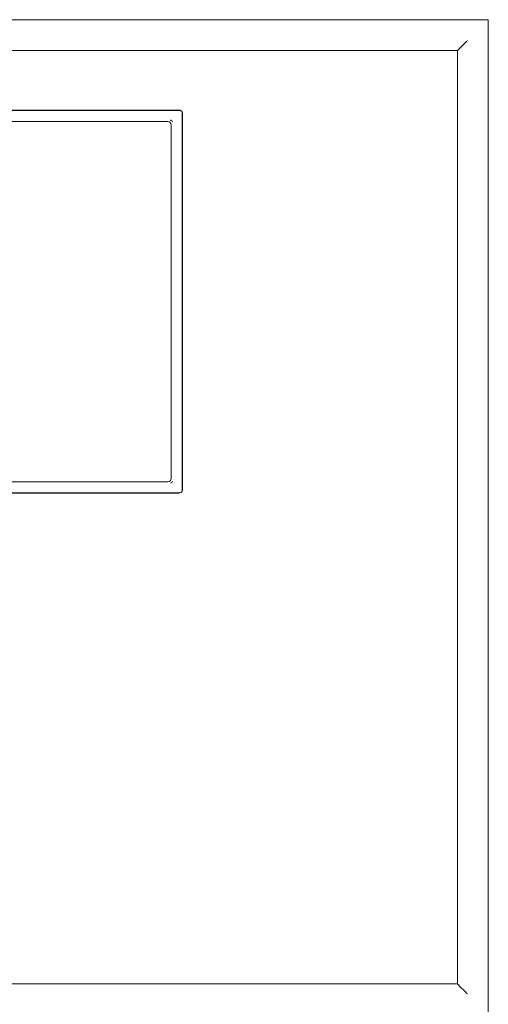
# Model space of a CAD drawing. Header units: millimetres. Extents: x -281 to 121694, y -16481 to 65128.
# Tile 45 of 256: x 14776 to 15200, y 18309 to 19199. Entities that reach past the tile are written whole.
import ezdxf

# ---------------------------------------------------------------- set-up
doc = ezdxf.new("R2010")
doc.units = ezdxf.units.MM
for name, color, linetype, lineweight in [('A--L$01A__Algemeen', 7, 'Continuous', 5), ('A--L74__VasteSanitaireVoorz', 1, 'Continuous', 5), ('A--L82__LosseGebruikersInvent', 1, 'Continuous', 5)]:
    doc.layers.add(name, color=color, linetype=linetype, lineweight=lineweight)

# ---------------------------------------------------------------- blocks, each defined once
blk = doc.blocks.new('NLRS_82_FU_UN_spoekbak_gen_kad - spoelbak dxbxh 900x900x957-V502-L_80_ 16')
at = {"layer": 'A--L$01A__Algemeen'}
for p, q in [((-450, 322.68), (-450, -577.32)), ((-429.27, 301.94), (-423.73, 296.41)), ((422, 294.68), (-422, 294.68)), ((-422, 294.68), (-422, -549.32)), ((-422, 294.68), (-422, -549.32)), ((-422, 294.68), (0, 294.68)), ((-170, -149.05), (-8.69, -149.05)), ((-173.28, -492.32), (-173.28, -152.32)), ((170, -495.6), (-170, -495.6)), ((-429.27, -556.59), (-423.73, -551.06)), ((-422, -549.32), (422, -549.32)), ((0, -549.32), (-422, -549.32)), ((-450, -577.32), (450, -577.32))]:
    blk.add_line(p, q, dxfattribs=at)
for centre, start, end in [((-170, -152.32), 90, 180), ((-170, -492.32), 180, 270)]:
    blk.add_arc(centre, 3.28, start, end, dxfattribs=at)
for points in [[(-431.04, 303.71), (-430.81, 303.49), (-430.38, 303.06), (-429.77, 302.45), (-429.43, 302.1), (-429.27, 301.94)], [(-423.73, 296.41), (-423.58, 296.26), (-423.24, 295.91), (-422.64, 295.32), (-422.22, 294.89), (-422, 294.68)], [(-423.73, -551.06), (-423.58, -550.9), (-423.24, -550.57), (-422.64, -549.96), (-422.21, -549.54), (-422, -549.32)], [(-431.04, -558.36), (-430.82, -558.14), (-430.38, -557.71), (-429.77, -557.09), (-429.42, -556.75), (-429.27, -556.59)]]:
    blk.add_open_spline(points, degree=3, dxfattribs=at)
at = {"layer": 'A--L74__VasteSanitaireVoorz'}
for p, q in [((-170, -149.32), (-8.69, -149.32)), ((-173, -492.32), (-173, -152.32)), ((-9, -159.32), (-160, -159.32)), ((-163, -162.32), (-163, -482.32)), ((-160, -485.32), (160, -485.32)), ((170, -495.32), (-170, -495.32))]:
    blk.add_line(p, q, dxfattribs=at)
for centre, radius, start, end in [((-170, -152.32), 3, 150, 180), ((-170, -152.32), 3, 90, 120), ((-160, -162.32), 5, 120, 150), ((-160, -162.32), 3, 90, 180), ((-160, -482.32), 5, 210, 240), ((-160, -482.32), 3, 180, 270), ((-170, -492.32), 3, 180, 210), ((-170, -492.32), 3, 240, 270)]:
    blk.add_arc(centre, radius, start, end, dxfattribs=at)

msp = doc.modelspace()

# ---------------------------------------------------------------- block references
at = {"layer": 'A--L82__LosseGebruikersInvent', "rotation": 180}
msp.add_blockref('NLRS_82_FU_UN_spoekbak_gen_kad - spoelbak dxbxh 900x900x957-V502-L_80_ 16', (14750, 18621.78), dxfattribs=at)

doc.saveas('drawing.dxf')
